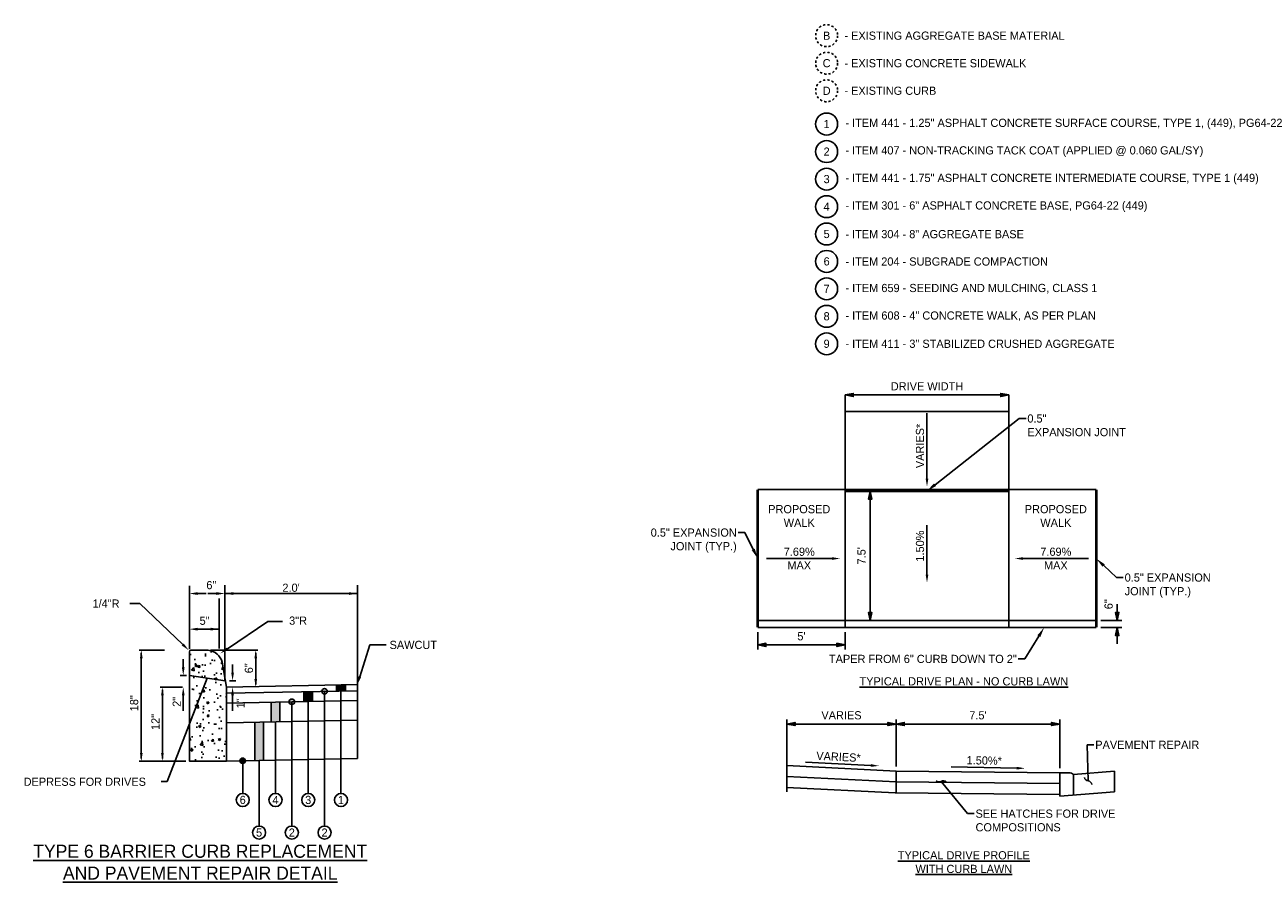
# Model space of a CAD drawing. Header units: feet. Extents: x 18870 to 19332, y 13872 to 14074.
# Tile 1 of 35: x 18873 to 18929, y 13884 to 13923. Entities that reach past the tile are written whole.
import ezdxf
from ezdxf import colors
from ezdxf.entities.mleader import LeaderData, LeaderLine
from ezdxf.enums import TextEntityAlignment as Align
from ezdxf.math import Vec2, Vec3

# ---------------------------------------------------------------- set-up
doc = ezdxf.new("R2010")
doc.units = ezdxf.units.FT
doc.header["$MEASUREMENT"] = 0
doc.linetypes.add('OhDOT_USTN2', pattern=[0.11, 0.069, -0.041])
for name, color, linetype in [('D-HATCH-PATT', 247, 'Continuous'), ('D-TEXT', 9, 'Continuous'), ('PV_P_EOP', 7, 'Continuous'), ('PV_P_Text', 10, 'Continuous'), ('PV_X_Text', 7, 'Continuous'), ('RW_X_Right_of_Way', 7, 'ROWEX-COEC'), ('text', 9, 'Continuous')]:
    doc.layers.add(name, color=color, linetype=linetype)
doc.styles.add('Slanted-Normal', font='font31.shx', dxfattribs={"height": 0.125})
doc.styles.get("Standard").update_dxf_attribs({"font": 'font31.shx'})
doc.styles.add('Straight-Normal', font='font30.shx', dxfattribs={"height": 0.14})
doc.linetypes.add('ROWEX-COEC', pattern='A,0.75,-0.05,["Ex R/W",Straight-Normal,S=1,R=0,X=0,Y=-0.06],-0.7,0.75,-0.3,0.75,-0.3,0.75,-0.3,0.75,-0.3', length=5.7)
doc.dimstyles.new('Dec-1  Slanted', dxfattribs={"dimtxt": 0.125, "dimasz": 0.125, "dimexe": 0.07, "dimexo": 0.07, "dimgap": 0.07, "dimtad": 1, "dimdec": 1, "dimzin": 3, "dimdsep": 46, "dimtxsty": 'Slanted-Normal', "dimblk": 'Dim1', "dimcen": 0, "dimclrd": 95, "dimclre": 95, "dimclrt": 7, "dimadec": 1, "dimazin": 3, "dimtfac": 1, "dimtdec": 1, "dimtix": 1, "dimtofl": 0, "dimtmove": 1, "dimatfit": 3, "dimldrblk": 'Dim1', "dimfxl": 1, "dimtolj": 1, "dimtzin": 0, "dimlwd": -1, "dimlwe": -1, "dimarcsym": 0})
doc.dimstyles.get("Standard").update_dxf_attribs({"dimtxt": 0.18, "dimasz": 0.18, "dimexe": 0.18, "dimexo": 0.0625, "dimgap": 0.09, "dimtad": 0, "dimtih": 1, "dimtoh": 1, "dimdec": 4, "dimzin": 0, "dimdsep": 46, "dimtxsty": 'Standard', "dimcen": 0.09, "dimadec": 0, "dimazin": 0, "dimtfac": 1, "dimtdec": 4, "dimtofl": 0, "dimtmove": 0, "dimatfit": 3, "dimfxl": 1, "dimtolj": 1, "dimtzin": 0, "dimarcsym": 0})

# ---------------------------------------------------------------- blocks, each defined once
blk = doc.blocks.new('_Integral')
at = {"color": 0, "linetype": 'ByBlock', "lineweight": -2}
for centre, start, end in [((0.44, -0.09), 102, 168), ((-0.44, 0.09), 282, 348)]:
    blk.add_arc(centre, 0.454, start, end, dxfattribs=at)
blk = doc.blocks.new('Dim1')
h = blk.add_hatch(color=4)
h.dxf.hatch_style = 1
h.paths.add_polyline_path([(0, 0), (-1, -0.2), (-1, 0.2)])
at = {"color": 4}
blk.add_lwpolyline([(0, 0), (-1, -0.2), (-1, 0.2), (0, 0)], dxfattribs=at)
blk = doc.blocks.new('*D920')
at = {"layer": 'Defpoints', "color": 0, "transparency": 16777216}
for p in [(18912.42, 13891.081), (18907.42, 13889.175), (18912.42, 13888.925)]:
    blk.add_point(p, dxfattribs=at)
at = {"layer": 'PV_X_Text', "color": 95, "linetype": 'Continuous', "transparency": 16777216}
for p, q in [((18907.42, 13889.385), (18907.42, 13891.291)), ((18912.42, 13889.135), (18912.42, 13891.291)), ((18907.795, 13891.081), (18912.045, 13891.081))]:
    blk.add_line(p, q, dxfattribs=at)
at = {"layer": 'PV_X_Text', "color": 95, "transparency": 16777216, "xscale": 0.375, "yscale": 0.375, "zscale": 0.375, "rotation": 180}
blk.add_blockref('Dim1', (18907.42, 13891.081), dxfattribs=at)
at = {"layer": 'PV_X_Text', "color": 95, "transparency": 16777216, "xscale": 0.375, "yscale": 0.375, "zscale": 0.375}
blk.add_blockref('Dim1', (18912.42, 13891.081), dxfattribs=at)
at = {"layer": 'PV_X_Text', "color": 7, "transparency": 16777216, "insert": (18909.92, 13891.478), "char_height": 0.375, "attachment_point": 5, "style": 'Slanted-Normal'}
blk.add_mtext('\\A1;VARIES', dxfattribs=at)
blk = doc.blocks.new('*D921')
at = {"layer": 'Defpoints', "color": 0, "transparency": 16777216}
for p in [(18919.92, 13891.081), (18912.42, 13888.925), (18919.92, 13888.85)]:
    blk.add_point(p, dxfattribs=at)
at = {"layer": 'PV_X_Text', "color": 95, "linetype": 'Continuous', "transparency": 16777216}
for p, q in [((18912.42, 13889.135), (18912.42, 13891.291)), ((18919.92, 13889.06), (18919.92, 13891.291)), ((18912.795, 13891.081), (18919.545, 13891.081))]:
    blk.add_line(p, q, dxfattribs=at)
at = {"layer": 'PV_X_Text', "color": 95, "transparency": 16777216, "xscale": 0.375, "yscale": 0.375, "zscale": 0.375, "rotation": 180}
blk.add_blockref('Dim1', (18912.42, 13891.081), dxfattribs=at)
at = {"layer": 'PV_X_Text', "color": 95, "transparency": 16777216, "xscale": 0.375, "yscale": 0.375, "zscale": 0.375}
blk.add_blockref('Dim1', (18919.92, 13891.081), dxfattribs=at)
at = {"layer": 'PV_X_Text', "color": 7, "transparency": 16777216, "insert": (18916.17, 13891.478), "char_height": 0.375, "attachment_point": 5, "style": 'Slanted-Normal'}
blk.add_mtext("\\A1;7.5'", dxfattribs=at)
blk = doc.blocks.new('*D922')
at = {"layer": 'Defpoints', "color": 0, "transparency": 16777216}
for p in [(18910.087, 13906.155), (18917.587, 13906.155), (18917.587, 13906.155)]:
    blk.add_point(p, dxfattribs=at)
at = {"layer": 'PV_X_Text', "color": 95, "linetype": 'Continuous', "transparency": 16777216}
blk.add_line((18910.462, 13906.155), (18917.212, 13906.155), dxfattribs=at)
at = {"layer": 'PV_X_Text', "color": 95, "transparency": 16777216, "xscale": 0.375, "yscale": 0.375, "zscale": 0.375, "rotation": 180}
blk.add_blockref('Dim1', (18910.087, 13906.155), dxfattribs=at)
at = {"layer": 'PV_X_Text', "color": 95, "transparency": 16777216, "xscale": 0.375, "yscale": 0.375, "zscale": 0.375}
blk.add_blockref('Dim1', (18917.587, 13906.155), dxfattribs=at)
at = {"layer": 'PV_X_Text', "color": 7, "transparency": 16777216, "insert": (18913.837, 13906.552), "char_height": 0.375, "attachment_point": 5, "style": 'Slanted-Normal'}
blk.add_mtext('\\A1;DRIVE WIDTH', dxfattribs=at)
blk = doc.blocks.new('*D923')
at = {"layer": 'Defpoints', "color": 0, "transparency": 16777216}
for p in [(18910.087, 13901.755), (18910.087, 13895.818), (18911.235, 13895.818)]:
    blk.add_point(p, dxfattribs=at)
at = {"layer": 'PV_X_Text', "color": 95, "linetype": 'Continuous', "transparency": 16777216}
for p, q in [((18910.297, 13901.755), (18911.445, 13901.755)), ((18911.235, 13901.38), (18911.235, 13896.193)), ((18910.297, 13895.818), (18911.445, 13895.818))]:
    blk.add_line(p, q, dxfattribs=at)
at = {"layer": 'PV_X_Text', "color": 95, "transparency": 16777216, "xscale": 0.375, "yscale": 0.375, "zscale": 0.375}
for p, rotation in [((18911.235, 13901.755), 90), ((18911.235, 13895.818), 270)]:
    blk.add_blockref('Dim1', p, dxfattribs=dict(at, rotation=rotation))
at = {"layer": 'PV_X_Text', "color": 7, "transparency": 16777216, "insert": (18910.838, 13898.786), "char_height": 0.375, "attachment_point": 5, "rotation": 90, "style": 'Slanted-Normal'}
blk.add_mtext("\\A1;7.5'", dxfattribs=at)
blk = doc.blocks.new('*D924')
at = {"layer": 'Defpoints', "color": 0, "transparency": 16777216}
for p in [(18921.587, 13895.818), (18921.587, 13895.505), (18922.552, 13895.505)]:
    blk.add_point(p, dxfattribs=at)
at = {"layer": 'PV_X_Text', "color": 95, "linetype": 'Continuous', "transparency": 16777216}
for p, q in [((18922.552, 13896.193), (18922.552, 13896.568)), ((18921.797, 13895.818), (18922.762, 13895.818)), ((18921.797, 13895.505), (18922.762, 13895.505)), ((18922.552, 13895.13), (18922.552, 13894.755))]:
    blk.add_line(p, q, dxfattribs=at)
at = {"layer": 'PV_X_Text', "color": 95, "transparency": 16777216, "xscale": 0.375, "yscale": 0.375, "zscale": 0.375}
for p, rotation in [((18922.552, 13895.818), 270), ((18922.552, 13895.505), 90)]:
    blk.add_blockref('Dim1', p, dxfattribs=dict(at, rotation=rotation))
at = {"layer": 'PV_X_Text', "color": 7, "transparency": 16777216, "insert": (18922.155, 13896.568), "char_height": 0.375, "attachment_point": 5, "rotation": 90, "style": 'Slanted-Normal'}
blk.add_mtext('\\A1;6"', dxfattribs=at)
blk = doc.blocks.new('*D925')
at = {"layer": 'Defpoints', "color": 0, "transparency": 16777216}
for p in [(18906.087, 13895.505), (18910.087, 13895.505), (18906.087, 13894.702)]:
    blk.add_point(p, dxfattribs=at)
at = {"layer": 'PV_X_Text', "color": 95, "linetype": 'Continuous', "transparency": 16777216}
for p, q in [((18906.087, 13895.295), (18906.087, 13894.492)), ((18910.087, 13895.295), (18910.087, 13894.492)), ((18909.712, 13894.702), (18906.462, 13894.702))]:
    blk.add_line(p, q, dxfattribs=at)
at = {"layer": 'PV_X_Text', "color": 95, "transparency": 16777216, "xscale": 0.375, "yscale": 0.375, "zscale": 0.375, "rotation": 180}
blk.add_blockref('Dim1', (18906.087, 13894.702), dxfattribs=at)
at = {"layer": 'PV_X_Text', "color": 95, "transparency": 16777216, "xscale": 0.375, "yscale": 0.375, "zscale": 0.375}
blk.add_blockref('Dim1', (18910.087, 13894.702), dxfattribs=at)
at = {"layer": 'PV_X_Text', "color": 7, "transparency": 16777216, "insert": (18908.087, 13895.099), "char_height": 0.375, "attachment_point": 5, "style": 'Slanted-Normal'}
blk.add_mtext("\\A1;5'", dxfattribs=at)

msp = doc.modelspace()

# ---------------------------------------------------------------- hatches: boundary and pattern name
at = {"layer": 'D-HATCH-PATT'}
h = msp.add_hatch(dxfattribs=at)
h.set_pattern_fill('AR-CONC', color=256, scale=0.15)
h.set_pattern_definition([(50, (18398.0988, 14253.3655), (1.0758903, -0.0941282), [0.1125, -1.2375]), (355, (18398.0988, 14253.3655), (-0.208127, 1.1282882), [0.09, -0.99]), (100.45144, (18398.1885, 14253.3577), (0.8677633, 1.03416), [0.0956103, -1.0517132]), (46.1842, (18398.0988, 14253.6655), (1.600862, -0.248279), [0.16875, -1.85625]), (96.63564, (18398.2322, 14253.6448), (1.401993, 1.461178), [0.1434155, -1.5775706]), (351.18416, (18398.0988, 14253.6655), (1.401993, 1.461178), [0.135, -1.485]), (21, (18398.2488, 14253.5905), (0.8953606, -0.6039283), [0.1125, -1.2375]), (326, (18398.2488, 14253.5905), (0.364973, 1.087725), [0.09, -0.99]), (71.45144, (18398.3234, 14253.5402), (1.2603336, 0.4837967), [0.0956103, -1.0517132]), (37.5, (18398.09882, 14253.36553), (0.01823978, 0.49934078), [0, -0.978, 0, -1.005, 0, -0.99375]), (7.5, (18398.0988, 14253.36553), (0.3946043, 0.59161757), [0, -0.573, 0, -0.9555, 0, -0.37875]), (327.5, (18397.76432, 14253.36553), (0.80073365, -0.0338323), [0, -0.375, 0, -1.17, 0, -1.5525]), (317.5, (18397.6143, 14253.3655), (0.87477925, 0.1501575), [0, -0.4875, 0, -0.777, 0, -1.1025])])
edge = h.paths.add_edge_path()
edge.add_line((18881.74904, 13892.76804), (18881.55919, 13893.90714))
edge.add_arc((18880.83368, 13893.71705), 0.75, 14.682115, 83.454545)
edge.add_line((18880.91917, 13894.46216), (18880.12551, 13894.46216))
edge.add_arc((18880.12551, 13894.39157), 0.07059, 90, 180)
edge.add_line((18880.05492, 13894.39157), (18880.05492, 13889.37981))
edge.add_line((18880.05492, 13889.37981), (18881.74904, 13889.37981))
edge.add_line((18881.74904, 13889.37981), (18881.74904, 13892.76804))
at = {"layer": 'PV_P_Text'}
h = msp.add_hatch(color=256, dxfattribs=at)
h.dxf.hatch_style = 1
h.paths.add_polyline_path([(18887.19904, 13892.87704), (18886.79904, 13892.86904), (18886.79904, 13892.58899), (18887.19904, 13892.59699)])
h = msp.add_hatch(color=256, dxfattribs=at)
h.dxf.hatch_style = 1
edge = h.paths.add_edge_path()
edge.add_arc((18886.24904, 13892.57799), 0.125, 0, 360)
edge = h.paths.add_edge_path()
edge.add_arc((18884.74904, 13892.0979), 0.125, 0, 360)
h = msp.add_hatch(color=256, dxfattribs=at)
h.dxf.hatch_style = 1
h.paths.add_polyline_path([(18885.69904, 13892.56699), (18885.29904, 13892.55899), (18885.29904, 13892.1089), (18885.69904, 13892.1169)])
h = msp.add_hatch(color=256, dxfattribs=at)
h.dxf.hatch_style = 1
h.paths.add_polyline_path([(18884.19904, 13892.0869), (18883.79904, 13892.0789), (18883.79904, 13891.17872), (18884.19904, 13891.18672)])
h = msp.add_hatch(color=256, dxfattribs=at)
h.dxf.hatch_style = 1
h.paths.add_polyline_path([(18883.44904, 13891.17172), (18883.04904, 13891.16372), (18883.04904, 13889.40981), (18883.44904, 13889.40981)])
h = msp.add_hatch(color=256, dxfattribs=at)
h.dxf.hatch_style = 1
edge = h.paths.add_edge_path()
edge.add_arc((18882.49904, 13889.39481), 0.125, 0, 360)

# ---------------------------------------------------------------- linework, layer by layer
at = {"layer": 'D-TEXT', "color": 9}
msp.add_line((18880.05492, 13896.83191), (18880.05492, 13897.41477), dxfattribs=at)
at = {"layer": 'D-TEXT', "color": 9, "linetype": 'ByBlock'}
for p, q in [((18881.67863, 13896.96584), (18881.67863, 13897.44365)), ((18881.67863, 13893.05663), (18881.67863, 13897.44365)), ((18880.05492, 13894.5255), (18880.05492, 13896.83191)), ((18880.44063, 13897.05793), (18880.82635, 13897.05793)), ((18881.29292, 13897.05793), (18880.9072, 13897.05793)), ((18881.42056, 13894.53741), (18881.42056, 13896.83191)), ((18887.74904, 13897.05793), (18881.67863, 13897.05793)), ((18881.42056, 13895.42665), (18880.34282, 13895.42665))]:
    msp.add_line(p, q, dxfattribs=at)
at = {"layer": 'D-TEXT'}
for p, q in [((18877.78425, 13896.59913), (18877.32478, 13896.59913)), ((18879.75134, 13894.7242), (18877.78425, 13896.59913)), ((18881.79582, 13894.52946), (18883.65523, 13895.78349)), ((18883.65523, 13895.78349), (18884.31891, 13895.78349)), ((18878.91786, 13894.46539), (18877.75553, 13894.46539)), ((18877.85553, 13894.34039), (18877.85553, 13889.50196)), ((18879.77601, 13893.68025), (18879.77601, 13894.05525)), ((18881.01917, 13894.46216), (18883.19639, 13894.46216)), ((18883.09639, 13894.33716), (18883.09639, 13892.89304)), ((18882.03448, 13893.43669), (18882.03448, 13893.81169)), ((18879.63329, 13893.30525), (18879.91874, 13893.30525)), ((18881.89176, 13893.06169), (18882.17721, 13893.06169)), ((18879.73869, 13892.77249), (18878.72165, 13892.77249)), ((18878.82165, 13892.64749), (18878.82165, 13889.50196)), ((18879.77601, 13892.39304), (18879.77601, 13891.68079)), ((18882.03448, 13892.39304), (18882.03448, 13891.68079)), ((18878.94899, 13889.37696), (18877.75553, 13889.37696)), ((18879.74907, 13889.37696), (18878.72165, 13889.37696)), ((18879.70789, 13889.37696), (18879.90033, 13889.37696))]:
    msp.add_line(p, q, dxfattribs=at)
for points in [[(18877.8347, 13894.34039), (18877.87636, 13894.34039), (18877.85553, 13894.46539)], [(18883.07555, 13894.33716), (18883.11722, 13894.33716), (18883.09639, 13894.46216)], [(18883.07555, 13892.89304), (18883.11722, 13892.89304), (18883.09639, 13892.76804)], [(18878.80082, 13892.64749), (18878.84248, 13892.64749), (18878.82165, 13892.77249)], [(18877.8347, 13889.50196), (18877.87636, 13889.50196), (18877.85553, 13889.37696)], [(18878.80082, 13889.50196), (18878.84248, 13889.50196), (18878.82165, 13889.37696)]]:
    msp.add_solid(points, dxfattribs=at)
at = {"layer": 'Defpoints', "color": 0, "linetype": 'ByBlock'}
for p in [(18880.05492, 13894.39157), (18880.05565, 13894.46539), (18880.07925, 13894.44489), (18880.12551, 13894.39157), (18881.11425, 13894.40349), (18881.67863, 13892.9227)]:
    msp.add_point(p, dxfattribs=at)
at = {"layer": 'PV_P_EOP'}
for points in [[(18910.08694, 13906.15497), (18910.08694, 13895.5051)], [(18917.58694, 13906.15497), (18917.58694, 13895.5051)], [(18910.08694, 13905.39814), (18917.58694, 13905.39814)], [(18906.08694, 13901.8176), (18921.58694, 13901.8176)], [(18906.08694, 13895.8176), (18921.58694, 13895.8176)], [(18906.08694, 13895.5051), (18921.58694, 13895.5051)], [(18907.42028, 13887.97481), (18907.42028, 13890.29449)], [(18907.42028, 13889.17486), (18912.42028, 13888.92486), (18919.92028, 13888.84986)], [(18912.42028, 13888.92486), (18912.42028, 13887.92481)], [(18920.54528, 13888.76722), (18922.42028, 13888.91722)], [(18922.42028, 13888.91722), (18922.42028, 13887.97672)], [(18907.42028, 13888.67483), (18912.42028, 13888.42483), (18919.92028, 13888.34983)], [(18919.92028, 13888.84986), (18919.92028, 13887.77672)], [(18919.92028, 13888.84986), (18919.92028, 13887.84981)], [(18920.54528, 13888.76722), (18920.54528, 13887.82672)], [(18907.42028, 13888.17481), (18912.38282, 13887.92518), (18919.92028, 13887.84981)], [(18919.92028, 13887.77672), (18922.42028, 13887.97672)]]:
    msp.add_lwpolyline(points, dxfattribs=at)
at = {"layer": 'PV_P_EOP', "const_width": 0.125}
for points in [[(18906.08694, 13901.8176), (18906.08694, 13895.5051)], [(18910.08694, 13901.7551), (18917.58694, 13901.7551)], [(18921.58694, 13901.8176), (18921.58694, 13895.5051)]]:
    msp.add_lwpolyline(points, dxfattribs=at)
at = {"layer": 'PV_P_EOP'}
msp.add_lwpolyline([(18920.54528, 13888.76722, 0.18825702), (18920.33357, 13888.84986), (18919.92028, 13888.84986)], format="xyb", dxfattribs=at)
at = {"layer": 'PV_P_Text'}
for points in [[(18887.74904, 13894.94674), (18887.74904, 13897.44365)], [(18887.74904, 13889.49981), (18887.74904, 13894.94674)], [(18887.74904, 13892.88804), (18881.74904, 13892.76804)], [(18886.79904, 13892.58899), (18886.79904, 13892.86904)], [(18887.19904, 13892.59699), (18887.19904, 13892.87704)], [(18887.74904, 13892.60799), (18881.75464, 13892.4881)], [(18885.29904, 13892.1089), (18885.29904, 13892.55899)], [(18885.69904, 13892.1169), (18885.69904, 13892.56699)], [(18886.24904, 13886.40599), (18886.24904, 13892.57799)], [(18886.99904, 13887.9004), (18886.99904, 13892.59299)], [(18887.74904, 13892.1579), (18881.76363, 13892.03819)], [(18883.79904, 13891.17872), (18883.79904, 13892.0789)], [(18884.19904, 13891.18672), (18884.19904, 13892.0869)], [(18884.74904, 13886.40599), (18884.74904, 13892.0979)], [(18885.49904, 13887.9004), (18885.49904, 13892.1129)], [(18887.74904, 13891.25772), (18881.78163, 13891.13837)], [(18883.04904, 13889.40981), (18883.04904, 13891.16372)], [(18883.44904, 13889.40981), (18883.44904, 13891.17172)], [(18883.99904, 13887.9004), (18883.99904, 13891.18272)], [(18887.74904, 13889.49981), (18881.74904, 13889.37981)], [(18882.49904, 13887.9004), (18882.49904, 13889.39481)], [(18883.24904, 13886.40599), (18883.24904, 13889.40981)]]:
    msp.add_lwpolyline(points, dxfattribs=at)
at = {"layer": 'PV_P_Text', "flags": 128}
msp.add_lwpolyline([(18881.74904, 13892.76804), (18881.55919, 13893.90714, 0.30941989), (18880.91917, 13894.46216), (18880.12551, 13894.46216, 0.41421356), (18880.05492, 13894.39157), (18880.05492, 13889.37981), (18881.74904, 13889.37981)], format="xyb", close=True, dxfattribs=at)
msp.add_lwpolyline([(18880.05492, 13893.30525), (18881.7001, 13893.06169)], dxfattribs=at)
at = {"layer": 'PV_P_Text', "linetype": 'OhDOT_USTN2'}
for centre in [(18909.24024, 13922.61454), (18909.24024, 13921.35322), (18909.24024, 13920.0919)]:
    msp.add_circle(centre, 0.50213, dxfattribs=at)
at = {"layer": 'PV_P_Text'}
for centre, radius in [((18909.24024, 13918.567), 0.50213), ((18909.24024, 13917.30568), 0.50213), ((18909.24024, 13916.04436), 0.50213), ((18909.24024, 13914.78304), 0.50213), ((18909.24024, 13913.5286), 0.50213), ((18909.24024, 13912.27416), 0.50213), ((18909.24024, 13911.01972), 0.50213), ((18909.24024, 13909.7584), 0.50213), ((18909.24024, 13908.49708), 0.50213), ((18886.24904, 13892.57799), 0.125), ((18884.74904, 13892.0979), 0.125), ((18882.49904, 13889.39481), 0.125), ((18882.49904, 13887.6004), 0.3), ((18883.99904, 13887.6004), 0.3), ((18885.49904, 13887.6004), 0.3), ((18886.99904, 13887.6004), 0.3), ((18883.24904, 13886.10599), 0.3), ((18884.74904, 13886.10599), 0.3), ((18886.24904, 13886.10599), 0.3)]:
    msp.add_circle(centre, radius, dxfattribs=at)
at = {"layer": 'PV_X_Text', "linetype": 'ByBlock', "lineweight": -2}
for points in [[(18913.83694, 13905.32411), (18913.83694, 13902.32305)], [(18913.83694, 13900.19703), (18913.83694, 13897.92476)], [(18906.48582, 13898.66135), (18909.48687, 13898.66135)], [(18921.23719, 13898.66135), (18918.23613, 13898.66135)], [(18908.26705, 13889.33155), (18911.26437, 13889.18168)], [(18914.94949, 13889.11736), (18917.94995, 13889.05735)]]:
    msp.add_lwpolyline(points, dxfattribs=at)
at = {"layer": 'PV_X_Text'}
for points in [[(18913.77444, 13902.32305), (18913.83694, 13901.94805), (18913.89944, 13902.32305)], [(18909.48687, 13898.72385), (18909.86187, 13898.66135), (18909.48687, 13898.59885)], [(18918.23613, 13898.72385), (18917.86113, 13898.66135), (18918.23613, 13898.59885)], [(18913.77444, 13897.92476), (18913.83694, 13897.54976), (18913.89944, 13897.92476)], [(18911.26749, 13889.24411), (18911.6389, 13889.16296), (18911.26125, 13889.11926)], [(18917.9512, 13889.11984), (18918.32487, 13889.04985), (18917.9487, 13888.99486)]]:
    msp.add_solid(points, dxfattribs=at)
at = {"layer": 'text', "color": 9, "linetype": 'ByBlock'}
for p in [(18881.67863, 13897.05793), (18881.11425, 13895.42665)]:
    msp.add_point(p, dxfattribs=at)
for points in [[(18880.44063, 13897.12222), (18880.44063, 13896.99365), (18880.05492, 13897.05793)], [(18881.29292, 13897.12222), (18881.29292, 13896.99365), (18881.67863, 13897.05793)], [(18882.06434, 13897.12222), (18882.06434, 13896.99365), (18881.67863, 13897.05793)], [(18887.36332, 13897.12222), (18887.36332, 13896.99365), (18887.74904, 13897.05793)], [(18880.44063, 13895.49094), (18880.44063, 13895.36236), (18880.05492, 13895.42665)], [(18881.03484, 13895.49094), (18881.03484, 13895.36236), (18881.42056, 13895.42665)]]:
    msp.add_solid(points, dxfattribs=at)
at = {"layer": 'text'}
for points in [[(18879.79569, 13894.77073), (18879.70698, 13894.67767), (18880.03054, 13894.45808)], [(18881.83176, 13894.47616), (18881.75987, 13894.58276), (18881.47604, 13894.31379)], [(18877.79303, 13894.09039), (18877.91803, 13894.09039), (18877.85553, 13894.46539)], [(18883.03389, 13894.08716), (18883.15889, 13894.08716), (18883.09639, 13894.46216)], [(18879.71351, 13893.68025), (18879.83851, 13893.68025), (18879.77601, 13893.30525)], [(18881.97198, 13893.43669), (18882.09698, 13893.43669), (18882.03448, 13893.06169)], [(18883.03389, 13893.14304), (18883.15889, 13893.14304), (18883.09639, 13892.76804)], [(18878.75915, 13892.39749), (18878.88415, 13892.39749), (18878.82165, 13892.77249)], [(18879.71351, 13892.39304), (18879.83851, 13892.39304), (18879.77601, 13892.76804)], [(18881.97198, 13892.39304), (18882.09698, 13892.39304), (18882.03448, 13892.76804)], [(18877.79303, 13889.75196), (18877.91803, 13889.75196), (18877.85553, 13889.37696)], [(18878.75915, 13889.75196), (18878.88415, 13889.75196), (18878.82165, 13889.37696)]]:
    msp.add_solid(points, dxfattribs=at)

# ---------------------------------------------------------------- texts
at = {"insert": (18880.5539, 13884.75133), "char_height": 0.6, "width": 29.2488376, "attachment_point": 5, "style": 'Slanted-Normal'}
msp.add_mtext('{\\LTYPE 6 BARRIER CURB REPLACEMENT\\PAND PAVEMENT REPAIR DETAIL}', dxfattribs=at)
at = {"layer": 'D-TEXT', "color": 9, "linetype": 'ByBlock', "style": 'Slanted-Normal'}
for s, p in [('6"', (18881.06219, 13897.44365)), ("2.0'", (18884.71383, 13897.32485)), ('5"', (18880.75306, 13895.81236))]:
    msp.add_text(s, height=0.375, dxfattribs=at).set_placement(p, align=Align.MIDDLE_CENTER)
at = {"layer": 'D-TEXT', "style": 'Slanted-Normal'}
for s, p in [('1/4"R', (18875.62031, 13896.41085)), ('3"R', (18884.62522, 13895.63056))]:
    msp.add_text(s, height=0.375, dxfattribs=at).set_placement(p)
at = {"layer": 'D-TEXT', "char_height": 0.375, "attachment_point": 5, "rotation": 90, "style": 'Slanted-Normal'}
for s, insert in [('\\A1;6"', (18882.78468, 13893.63321)), ('\\A1;18"', (18877.52788, 13892.03262)), ('\\A1;2"', (18879.47606, 13892.09667)), ('\\A1;1"', (18882.40304, 13892.02778)), ('\\A1;12"', (18878.50197, 13891.17437))]:
    msp.add_mtext(s, dxfattribs=dict(at, insert=insert))
at = {"layer": 'D-TEXT', "insert": (18872.46644, 13888.62363), "char_height": 0.375, "width": 6.12875, "attachment_point": 1, "style": 'Slanted-Normal'}
msp.add_mtext('\\A1;DEPRESS FOR DRIVES', dxfattribs=at)
at = {"layer": 'PV_P_EOP', "char_height": 0.375, "width": 29.2488376, "attachment_point": 5, "style": 'Slanted-Normal'}
for s, insert in [('{\\LTYPICAL DRIVE PLAN - NO CURB LAWN}', (18915.52398, 13893.03255)), ('{\\LTYPICAL DRIVE PROFILE\\PWITH CURB LAWN}', (18915.52398, 13884.75133))]:
    msp.add_mtext(s, dxfattribs=dict(at, insert=insert))
at = {"layer": 'PV_P_Text', "style": 'Slanted-Normal'}
for s, width, gutter_width, heights, insert, char_height, attachment_point in [('B', 32.4813696, 50.94204, [0], (18909.24024, 13922.61454), 0.37492, 5), ('- EXISTING AGGREGATE BASE MATERIAL', 32.4813696, 50.94204, [0], (18910.05356, 13922.61454), 0.375, 4), ('C', 32.4813696, 50.94204, [0], (18909.24024, 13921.35322), 0.37492, 5), ('- EXISTING CONCRETE SIDEWALK', 32.4813696, 50.94204, [0], (18910.05356, 13921.35322), 0.375, 4), ('D', 32.4813696, 50.94204, [0], (18909.24024, 13920.0919), 0.37492, 5), ('- EXISTING CURB', 32.4813696, 50.94204, [0], (18910.05356, 13920.0919), 0.375, 4), ('1', 32.4813696, 50.94204, [0], (18909.24024, 13918.567), 0.37492, 5), ('- ITEM 441 - 1.25" ASPHALT CONCRETE SURFACE COURSE, TYPE 1, (449), PG64-22', 32.4813696, 50.94204, [0], (18910.09838, 13918.567), 0.375, 4), ('2', 32.4813696, 50.94204, [0], (18909.24024, 13917.30568), 0.37492, 5), ('- ITEM 407 - NON-TRACKING TACK COAT (APPLIED @ 0.060 GAL/SY)', 32.4813696, 50.94204, [0], (18910.09838, 13917.30568), 0.375, 4), ('3', 32.4813696, 50.94204, [0], (18909.24024, 13916.04436), 0.37492, 5), ('- ITEM 441 - 1.75" ASPHALT CONCRETE INTERMEDIATE COURSE, TYPE 1 (449)', 32.4813696, 50.94204, [0], (18910.09838, 13916.04436), 0.375, 4), ('4', 32.4813696, 50.94204, [0], (18909.24024, 13914.78304), 0.37492, 5), ('- ITEM 301 - 6" ASPHALT CONCRETE BASE, PG64-22 (449)', 32.4813696, 50.94204, [0], (18910.09838, 13914.78304), 0.375, 4), ('5', 32.4813696, 50.94204, [0], (18909.24024, 13913.5286), 0.37492, 5), ('- ITEM 304 - 8" AGGREGATE BASE', 32.4813696, 50.94204, [0], (18910.09838, 13913.52172), 0.375, 4), ('6', 32.4813696, 50.94204, [0], (18909.24024, 13912.27416), 0.37492, 5), ('- ITEM 204 - SUBGRADE COMPACTION', 32.4813696, 50.94204, [0], (18910.09838, 13912.26728), 0.375, 4), ('7', 32.4813696, 50.94204, [0.75439], (18909.24024, 13911.02193), 0.37492, 5), ('- ITEM 659 - SEEDING AND MULCHING, CLASS 1', 32.4813696, 50.94204, [0], (18910.10307, 13911.02193), 0.375, 4), ('8', 32.4813696, 50.94204, [0], (18909.24024, 13909.7584), 0.37492, 5), ('- ITEM 608 - 4" CONCRETE WALK, AS PER PLAN', 32.4813696, 50.94204, [0], (18910.10307, 13909.76061), 0.375, 4), ('9', 32.4813696, 50.94204, [0], (18909.24024, 13908.49929), 0.37492, 5), ('- ITEM 411 - 3" STABILIZED CRUSHED AGGREGATE ', 32.4813696, 50.94204, [0], (18910.10307, 13908.49929), 0.375, 4), ('6', 2.462343, 0.625, [0], (18882.49904, 13887.6004), 0.375, 5), ('4', 2.462343, 0.625, [0], (18883.99904, 13887.6004), 0.375, 5), ('3', 2.462343, 0.625, [0], (18885.49904, 13887.6004), 0.375, 5), ('1', 2.462343, 0.625, [0], (18886.99904, 13887.6004), 0.375, 5), ('5', 2.462343, 0.625, [0], (18883.24904, 13886.10599), 0.375, 5), ('2', 2.462343, 0.625, [0], (18884.74904, 13886.10599), 0.375, 5), ('2', 2.462343, 0.625, [0], (18886.24904, 13886.10599), 0.375, 5)]:
    msp.add_mtext_dynamic_manual_height_columns(s, width=width, gutter_width=gutter_width, heights=heights, dxfattribs=dict(at, insert=insert, char_height=char_height, attachment_point=attachment_point))
at = {"layer": 'PV_X_Text', "char_height": 0.375, "width": 2.1837654, "attachment_point": 5, "style": 'Slanted-Normal'}
for s, insert, rotation in [('VARIES*', (18913.51724, 13903.82038), 90), ('1.50%', (18913.51724, 13899.23225), 90), ('VARIES*', (18909.78487, 13889.57575), 357.137595), ('1.50%*', (18916.45931, 13889.40692), 358.854237)]:
    msp.add_mtext(s, dxfattribs=dict(at, insert=insert, rotation=rotation))
at = {"layer": 'PV_X_Text', "char_height": 0.375, "attachment_point": 5, "style": 'Slanted-Normal'}
for s, insert, width in [('PROPOSED \\PWALK', (18907.98635, 13900.61191), 29.2488376), ('PROPOSED \\PWALK', (18919.73666, 13900.61191), 29.2488376), ('7.69%\\PMAX', (18907.98635, 13898.66135), 2.1837654), ('7.69%\\PMAX', (18919.73666, 13898.66135), 2.1837654)]:
    msp.add_mtext(s, dxfattribs=dict(at, insert=insert, width=width))

# ---------------------------------------------------------------- dimensions: what is measured, and where the dimension line sits
at = {"layer": 'PV_X_Text'}
for base, p1, p2, text, picture, middle in [((18917.58694, 13906.15497), (18910.08694, 13906.15497), (18917.58694, 13906.15497), 'DRIVE WIDTH', '*D922', (18913.83694, 13906.55247)), ((18906.08694, 13894.70196), (18910.08694, 13895.5051), (18906.08694, 13895.5051), "5'", '*D925', (18908.08694, 13895.09946)), ((18912.42028, 13891.08061), (18907.42028, 13889.17486), (18912.42028, 13888.92486), 'VARIES', '*D920', (18909.92028, 13891.47811))]:
    dim = msp.add_linear_dim(base=base, p1=p1, p2=p2, text=text, dimstyle='Dec-1  Slanted', override={"dimpost": "'"}, dxfattribs=at)
    dim.commit()
    dim.dimension.update_dxf_attribs({"geometry": picture, "text_midpoint": middle})
dim = msp.add_linear_dim(base=(18911.23522, 13895.8176), p1=(18910.08694, 13901.7551), p2=(18910.08694, 13895.8176), angle=90, text="7.5'", dimstyle='Dec-1  Slanted', override={"dimpost": "'"}, dxfattribs=at)
dim.commit()
dim.dimension.update_dxf_attribs({"geometry": '*D923', "text_midpoint": (18910.83772, 13898.78635)})
dim = msp.add_linear_dim(base=(18922.55228, 13895.5051), p1=(18921.58694, 13895.8176), p2=(18921.58694, 13895.5051), angle=90, text='6"', dimstyle='Dec-1  Slanted', override={"dimpost": "'"}, dxfattribs=at)
dim.commit()
dim.dimension.update_dxf_attribs({"geometry": '*D924', "text_midpoint": (18922.55228, 13896.5676), "dimtype": 160})
dim = msp.add_linear_dim(base=(18919.92028, 13891.08061), p1=(18912.42028, 13888.92486), p2=(18919.92028, 13888.84986), dimstyle='Dec-1  Slanted', override={"dimpost": "'"}, dxfattribs=at)
dim.commit()
dim.dimension.update_dxf_attribs({"geometry": '*D921', "text_midpoint": (18916.17028, 13891.47811)})

# ---------------------------------------------------------------- leaders
at = {"layer": 'D-TEXT'}
msp.add_leader([(18880.87751, 13893.18347), (18879.04279, 13888.44371), (18878.76766, 13888.44371)], dimstyle='Standard', override={"dimscale": 0.7, "dimgap": 0.09, "dimtad": 0, "dimtih": 0, "dimtoh": 0}, dxfattribs=at)
at = {"layer": 'PV_X_Text'}
ml = msp.add_multileader_mtext('Standard', dxfattribs=at)
ml.set_content('0.5" \\PEXPANSION JOINT', color=256)
ml.set_leader_properties()
ml.build(insert=Vec2(0, 0))
ml.multileader.update_dxf_attribs({"dogleg_length": 0.25, "arrow_head_size": 0.46875})
ctx = ml.context
ctx.base_point, ctx.char_height, ctx.arrow_head_size, ctx.landing_gap_size, ctx.plane_origin = Vec3(18918.37116, 13905.07838), 0.375, 0.46875, 0.0625, Vec3(18913.83694, 13901.7551)
notes = []
notes.append((ctx, [(0, (1, 1, 0), (18918.05866, 13905.07838), (1, 0), 0.3125, [(0, [(18913.83694, 13901.7551)], 0, [])])]))
ctx.mtext.insert, ctx.mtext.flow_direction = Vec3(18918.43366, 13905.26588), 5
ml = msp.add_multileader_mtext('Standard', dxfattribs=at)
ml.set_content('0.5" EXPANSION\\PJOINT (TYP.)', color=256)
ml.set_leader_properties()
ml.build(insert=Vec2(0, 0))
ml.multileader.update_dxf_attribs({"dogleg_length": 0.25, "arrow_head_size": 0.46875})
ctx = ml.context
ctx.base_point, ctx.char_height, ctx.arrow_head_size, ctx.landing_gap_size, ctx.plane_origin = Vec3(18900.68991, 13899.85187), 0.375, 0.46875, 0.0625, Vec3(18906.08694, 13898.66135)
ctx.text_align_type = 2
notes.append((ctx, [(1, (1, 1, 0), (18905.49943, 13899.85187), (-1, 0), 0.3125, [(0, [(18906.08694, 13898.66135)], 0, [])])]))
ctx.mtext.insert, ctx.mtext.alignment, ctx.mtext.flow_direction = Vec3(18905.12443, 13900.03937), 3, 5
ml = msp.add_multileader_mtext('Standard', dxfattribs=at)
ml.set_content('0.5" EXPANSION \\PJOINT (TYP.)', color=256)
ml.set_leader_properties()
ml.build(insert=Vec2(0, 0))
ml.multileader.update_dxf_attribs({"dogleg_length": 0.25, "arrow_head_size": 0.46875})
ctx = ml.context
ctx.base_point, ctx.char_height, ctx.arrow_head_size, ctx.landing_gap_size, ctx.plane_origin = Vec3(18922.82711, 13897.79181), 0.375, 0.46875, 0.0625, Vec3(18921.58694, 13900.22385)
notes.append((ctx, [(0, (1, 1, 0), (18922.51461, 13897.79181), (1, 0), 0.3125, [(0, [(18921.58694, 13898.66135)], 0, [])])]))
ctx.mtext.insert, ctx.mtext.flow_direction = Vec3(18922.88961, 13897.97931), 5
ml = msp.add_multileader_mtext('Standard', dxfattribs=at)
ml.set_content('TAPER FROM 6" CURB DOWN TO 2"', color=256)
ml.set_leader_properties()
ml.build(insert=Vec2(0, 0))
ml.multileader.update_dxf_attribs({"dogleg_length": 0.25, "arrow_head_size": 0.46875})
ctx = ml.context
ctx.base_point, ctx.char_height, ctx.arrow_head_size, ctx.landing_gap_size, ctx.plane_origin = Vec3(18908.40707, 13894.06291), 0.375, 0.46875, 0.0625, Vec3(18919.20422, 13895.5051)
ctx.text_align_type = 2
notes.append((ctx, [(1, (1, 1, 0), (18918.32374, 13894.06291), (-1, 0), 0.3125, [(0, [(18919.20422, 13895.5051)], 0, [])])]))
ctx.mtext.insert, ctx.mtext.alignment, ctx.mtext.flow_direction = Vec3(18917.94874, 13894.25041), 3, 5
ml = msp.add_multileader_mtext('Standard', dxfattribs=at)
ml.set_content('PAVEMENT REPAIR', color=256)
ml.set_leader_properties()
ml.set_arrow_properties(name='INTEGRAL')
ml.build(insert=Vec2(0, 0))
ml.multileader.update_dxf_attribs({"dogleg_length": 0.25, "arrow_head_size": 0.46875})
ctx = ml.context
ctx.base_point, ctx.char_height, ctx.arrow_head_size, ctx.landing_gap_size, ctx.plane_origin = Vec3(18921.48045, 13890.13053), 0.375, 0.46875, 0.0625, Vec3(18921.21931, 13888.4733)
notes.append((ctx, [(0, (1, 1, 0), (18921.16795, 13890.13053), (1, 0), 0.3125, [(0, [(18921.21931, 13888.4733)], 0, [])])]))
ctx.mtext.insert, ctx.mtext.flow_direction = Vec3(18921.54295, 13890.31803), 5
ml = msp.add_multileader_mtext('Standard', dxfattribs=at)
ml.set_content('SEE HATCHES FOR DRIVE\\PCOMPOSITIONS', color=256)
ml.set_leader_properties()
ml.set_arrow_properties(name='INTEGRAL')
ml.build(insert=Vec2(0, 0))
ml.multileader.update_dxf_attribs({"dogleg_length": 0.25, "arrow_head_size": 0.46875})
ctx = ml.context
ctx.base_point, ctx.char_height, ctx.arrow_head_size, ctx.landing_gap_size, ctx.plane_origin = Vec3(18915.99784, 13886.97373), 0.375, 0.46875, 0.0625, Vec3(18914.91737, 13888.2598)
notes.append((ctx, [(1, (1, 1, 0), (18915.68534, 13886.97373), (1, 0), 0.3125, [(0, [(18914.48562, 13888.45145)], 0, [])])]))
ctx.mtext.insert, ctx.mtext.flow_direction = Vec3(18916.06034, 13887.16123), 5
at = {"layer": 'RW_X_Right_of_Way'}
ml = msp.add_multileader_mtext('Standard', dxfattribs=at)
ml.set_content('SAWCUT', color=256, style='Slanted-Normal')
ml.set_leader_properties()
ml.build(insert=Vec2(0, 0))
ml.multileader.update_dxf_attribs({"dogleg_length": 0.25, "arrow_head_size": 0.375, "scale": 3})
ctx = ml.context
ctx.base_point, ctx.scale, ctx.char_height, ctx.arrow_head_size, ctx.landing_gap_size, ctx.plane_origin = Vec3(18889.0746, 13894.70505), 3, 0.375, 0.375, 0.15, Vec3(18887.80514, 13892.86178)
notes.append((ctx, [(0, (1, 1, 0), (18888.3246, 13894.70505), (1, 0), 0.75, [(0, [(18887.74904, 13892.88804)], 0, [])])]))
ctx.mtext.insert, ctx.mtext.flow_direction = Vec3(18889.2246, 13894.89255), 5
for ctx, leaders in notes:
    for number, flags, end, landing, length, lines in leaders:
        leader = LeaderData()
        leader.index, (leader.has_last_leader_line, leader.has_dogleg_vector, leader.attachment_direction) = number, flags
        leader.last_leader_point, leader.dogleg_vector, leader.dogleg_length = Vec3(end), Vec3(landing), length
        for number, points, colour, breaks in lines:
            line = LeaderLine()
            line.index, line.vertices, line.color, line.breaks = number, Vec3.list(points), colors.encode_raw_color(colour), breaks
            leader.lines.append(line)
        ctx.leaders.append(leader)

doc.saveas('drawing.dxf')
